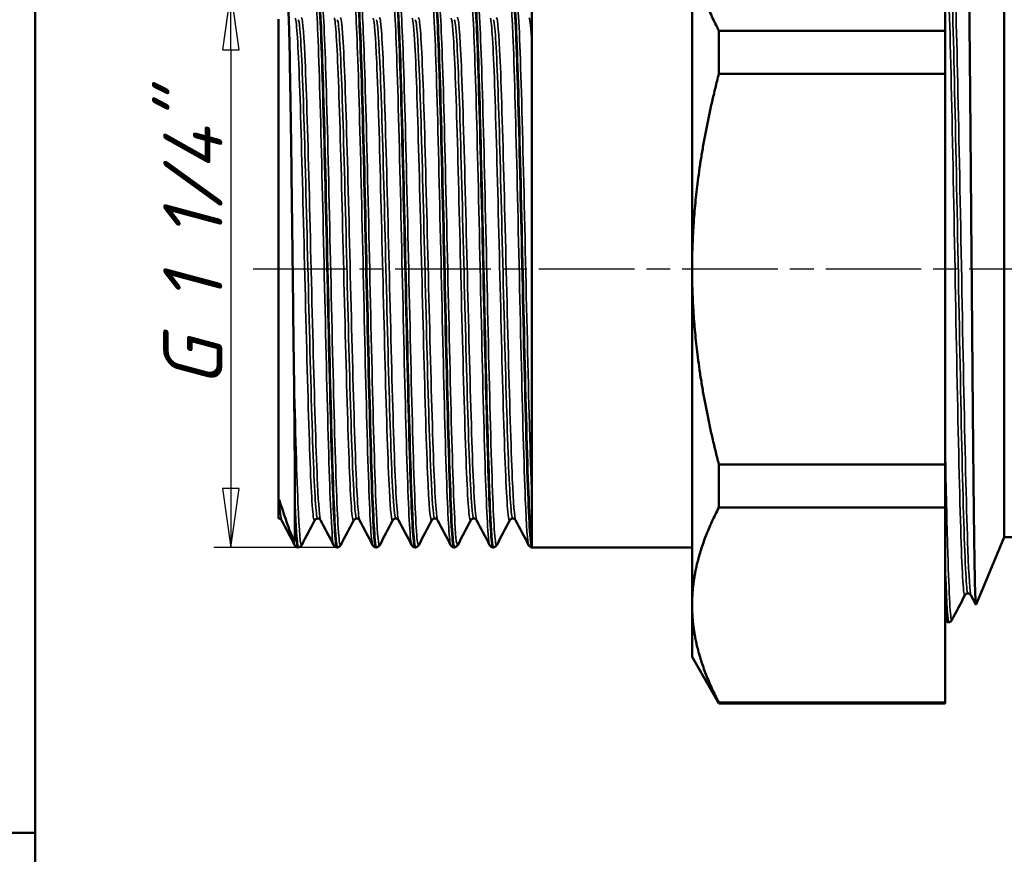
# Model space of a CAD drawing. Header units: millimetres. Extents: x -127 to 748, y -69 to 356.
# Tile 10 of 16: x 19 to 77, y 171 to 220. Entities that reach past the tile are written whole.
import ezdxf
from ezdxf.enums import TextEntityAlignment as Align

# ---------------------------------------------------------------- set-up
doc = ezdxf.new("R2010")
doc.units = ezdxf.units.MM
doc.linetypes.add('CHAIN', pattern=[0.7087, 0.4724, -0.0591, 0.1181, -0.0591])
for name, color, linetype, lineweight in [('Видимые тонкие (ГОСТ)', 7, 'Continuous', 35), ('Видимый контур (ГОСТ)', 7, 'Continuous', 50), ('Кромка (ГОСТ)', 7, 'Continuous', 50), ('Обозначение (ГОСТ)', 7, 'Continuous', 25), ('Осевая линия (ГОСТ)', 7, 'Continuous', 25), ('Размер (ГОСТ)', 7, 'Continuous', 25), ('Эскизная геометрия (ГОСТ)', 7, 'Continuous', 50)]:
    doc.layers.add(name, color=color, linetype=linetype, lineweight=lineweight)
doc.styles.get("Standard").update_dxf_attribs({"font": 'GOST Common Italic.ttf'})
doc.styles.add('Обычный текст (ГОСТ)', font='GOST Common Italic.ttf')
doc.dimstyles.new('Обычный (ГОСТ)', dxfattribs={"dimtxt": 3.5, "dimasz": 3.5, "dimexe": 1, "dimexo": 0, "dimgap": 0.5, "dimtad": 1, "dimrnd": 1e-08, "dimtxsty": 'Обычный текст (ГОСТ)', "dimblk": 'Filled-1', "dimcen": 0.09, "dimdle": 15, "dimclrd": 256, "dimclre": 256, "dimclrt": 256, "dimazin": 2, "dimtfac": 0.714286, "dimtdec": 3, "dimtmove": 0, "dimatfit": 3, "dimfxl": 1, "dimtolj": 1, "dimlwd": 25, "dimlwe": 25, "dimarcsym": 0})

# ---------------------------------------------------------------- blocks, each defined once
blk = doc.blocks.new('ГОСТ - Доп. графы 2')
at = {"layer": 'Эскизная геометрия (ГОСТ)'}
blk.add_line((0, 0), (-12, 0), dxfattribs=at)
at = {"layer": 'Обозначение (ГОСТ)', "lineweight": 30, "width": 0.8, "flags": 17}
for tag, p in [('Первичная_применяемость', (-3.651, 90.027)), ('Справочный_номер', (-3.551, 30.017))]:
    blk.add_attdef(tag, text='', height=3.17, rotation=90, dxfattribs=at).set_placement(p, align=Align.MIDDLE_CENTER)
blk = doc.blocks.new('Рамки ГОСТ_ граница 297x210')
at = {"layer": 'Кромка (ГОСТ)'}
blk.add_line((20, 292), (20, 5), dxfattribs=at)
blk = doc.blocks.new('Filled-1')
at = {"color": 0}
for p, q in [((0, 0), (-1, 0.143)), ((-1, 0.143), (-1, -0.143)), ((-1, 0), (0, 0)), ((-1, -0.143), (0, 0))]:
    blk.add_line(p, q, dxfattribs=at)
at = {"color": 0, "flags": 128}
blk.add_lwpolyline([(-1, -0.143), (0, 0), (-1, 0.143), (-1, -0.143)], dxfattribs=at)
at = {"color": 0}
blk.add_solid([(-1, -0.143), (0, 0), (-1, 0.143), (-1, -0.143)], dxfattribs=at)
blk = doc.blocks.new('*D12')
at = {"layer": 'Defpoints', "color": 0, "linetype": 'Continuous', "transparency": 16777216}
for p in [(36.749, 221.919), (31.596, 188.919), (37.885, 188.919)]:
    blk.add_point(p, dxfattribs=at)
at = {"layer": 'Размер (ГОСТ)', "linetype": 'Continuous', "lineweight": 25, "transparency": 16777216}
for p, q in [((36.749, 221.919), (30.596, 221.919)), ((31.596, 218.419), (31.596, 192.419)), ((37.885, 188.919), (30.596, 188.919))]:
    blk.add_line(p, q, dxfattribs=at)
at = {"layer": 'Размер (ГОСТ)', "linetype": 'Continuous', "lineweight": 25, "transparency": 16777216, "xscale": 3.5, "yscale": 3.5, "zscale": 3.5}
for p, rotation in [((31.596, 221.919), 90), ((31.596, 188.919), 270)]:
    blk.add_blockref('Filled-1', p, dxfattribs=dict(at, rotation=rotation))
at = {"layer": 'Размер (ГОСТ)', "linetype": 'Continuous', "lineweight": 25, "transparency": 16777216, "insert": (27.594, 196.289), "char_height": 3.5, "attachment_point": 1, "rotation": 90, "style": 'Обычный текст (ГОСТ)'}
blk.add_mtext('\\A1; \\fGOST Common|b0|i1;\\H3.5000;G 1 1/4"', dxfattribs=at)

msp = doc.modelspace()

# ---------------------------------------------------------------- linework, layer by layer
at = {"layer": 'Видимые тонкие (ГОСТ)'}
for points, knots in [([(73.943, 224.764), (73.994, 224.663), (74.044, 224.01), (74.095, 222.837), (74.173, 221.029), (74.252, 217.995), (74.33, 214.321), (74.408, 210.659), (74.486, 206.382), (74.564, 202.313), (74.642, 198.252), (74.719, 194.421), (74.797, 191.552), (74.875, 188.689), (74.953, 186.801), (75.03, 186.249), (75.051, 186.101), (75.072, 186.049), (75.093, 186.092)], [28.310649, 28.310649, 28.310649, 28.310649, 28.726659, 28.726659, 28.726659, 29.367744, 29.367744, 29.367744, 30.006803, 30.006803, 30.006803, 30.644523, 30.644523, 30.644523, 31.281117, 31.281117, 31.281117, 31.452242, 31.452242, 31.452242, 31.452242]), ([(74.122, 224.662), (74.18, 224.656), (74.237, 223.942), (74.295, 222.569), (74.373, 220.704), (74.451, 217.634), (74.529, 213.951), (74.607, 210.276), (74.685, 206.012), (74.763, 201.98), (74.841, 197.956), (74.919, 194.183), (74.997, 191.387), (75.074, 188.595), (75.152, 186.791), (75.23, 186.319), (75.244, 186.233), (75.258, 186.192), (75.272, 186.193)], [28.274334, 28.274334, 28.274334, 28.274334, 28.745635, 28.745635, 28.745635, 29.386205, 29.386205, 29.386205, 30.025354, 30.025354, 30.025354, 30.663295, 30.663295, 30.663295, 31.300241, 31.300241, 31.300241, 31.415927, 31.415927, 31.415927, 31.415927]), ([(74.301, 224.769), (74.311, 224.789), (74.321, 224.787), (74.331, 224.763), (74.409, 224.573), (74.487, 223.025), (74.565, 220.416), (74.643, 217.812), (74.721, 214.167), (74.799, 210.178), (74.876, 206.197), (74.954, 201.894), (75.032, 198.094), (75.11, 194.241), (75.189, 190.926), (75.268, 188.797), (75.329, 187.145), (75.39, 186.214), (75.451, 186.09)], [28.238018, 28.238018, 28.238018, 28.238018, 28.320401, 28.320401, 28.320401, 28.959475, 28.959475, 28.959475, 29.597208, 29.597208, 29.597208, 30.233812, 30.233812, 30.233812, 30.879038, 30.879038, 30.879038, 31.379611, 31.379611, 31.379611, 31.379611]), ([(36.53, 221.786), (36.537, 221.8), (36.544, 221.805), (36.551, 221.8), (36.633, 221.748), (36.714, 220.441), (36.796, 218.153), (36.878, 215.866), (36.959, 212.611), (37.041, 209.066), (37.122, 205.523), (37.204, 201.711), (37.286, 198.424), (37.367, 195.138), (37.449, 192.397), (37.53, 190.77), (37.582, 189.74), (37.634, 189.16), (37.685, 189.058)], [6.240079, 6.240079, 6.240079, 6.240079, 6.297654, 6.297654, 6.297654, 6.963642, 6.963642, 6.963642, 7.629441, 7.629441, 7.629441, 8.295055, 8.295055, 8.295055, 8.960487, 8.960487, 8.960487, 9.381671, 9.381671, 9.381671, 9.381671]), ([(36.949, 221.779), (36.979, 221.722), (37.01, 221.496), (37.041, 221.1), (37.122, 220.047), (37.204, 217.799), (37.286, 214.822), (37.367, 211.847), (37.449, 208.162), (37.53, 204.533), (37.612, 200.905), (37.694, 197.357), (37.775, 194.624), (37.857, 191.892), (37.938, 189.992), (38.02, 189.319), (38.048, 189.087), (38.076, 189.001), (38.104, 189.057)], [12.609477, 12.609477, 12.609477, 12.609477, 12.860191, 12.860191, 12.860191, 13.525804, 13.525804, 13.525804, 14.191236, 14.191236, 14.191236, 14.856491, 14.856491, 14.856491, 15.521571, 15.521571, 15.521571, 15.75107, 15.75107, 15.75107, 15.75107]), ([(38.841, 221.78), (38.893, 221.876), (38.946, 221.484), (38.998, 220.614), (39.079, 219.258), (39.161, 216.75), (39.242, 213.608), (39.324, 210.467), (39.405, 206.712), (39.487, 203.121), (39.568, 199.531), (39.649, 196.127), (39.731, 193.613), (39.812, 191.099), (39.894, 189.491), (39.975, 189.121), (39.982, 189.088), (39.99, 189.065), (39.997, 189.051)], [12.523264, 12.523264, 12.523264, 12.523264, 12.949475, 12.949475, 12.949475, 13.61374, 13.61374, 13.61374, 14.277854, 14.277854, 14.277854, 14.94182, 14.94182, 14.94182, 15.605641, 15.605641, 15.605641, 15.664857, 15.664857, 15.664857, 15.664857]), ([(39.26, 221.786), (39.336, 221.637), (39.411, 220.431), (39.487, 218.371), (39.568, 216.15), (39.649, 212.952), (39.731, 209.437), (39.812, 205.922), (39.894, 202.113), (39.975, 198.797), (40.056, 195.482), (40.138, 192.68), (40.219, 190.971), (40.285, 189.596), (40.35, 188.935), (40.416, 189.054)], [18.892663, 18.892663, 18.892663, 18.892663, 19.508604, 19.508604, 19.508604, 20.172569, 20.172569, 20.172569, 20.836391, 20.836391, 20.836391, 21.500072, 21.500072, 21.500072, 22.034255, 22.034255, 22.034255, 22.034255]), ([(41.153, 221.784), (41.167, 221.813), (41.181, 221.805), (41.195, 221.758), (41.277, 221.494), (41.358, 219.991), (41.439, 217.559), (41.522, 215.071), (41.606, 211.626), (41.689, 207.965), (41.771, 204.36), (41.853, 200.571), (41.935, 197.39), (42.016, 194.211), (42.098, 191.66), (42.18, 190.271), (42.223, 189.547), (42.266, 189.141), (42.308, 189.059)], [18.806449, 18.806449, 18.806449, 18.806449, 18.922712, 18.922712, 18.922712, 19.585745, 19.585745, 19.585745, 20.26427, 20.26427, 20.26427, 20.9325, 20.9325, 20.9325, 21.600273, 21.600273, 21.600273, 21.948042, 21.948042, 21.948042, 21.948042]), ([(41.571, 221.778), (41.611, 221.703), (41.65, 221.356), (41.689, 220.739), (41.771, 219.445), (41.853, 216.975), (41.935, 213.846), (42.016, 210.719), (42.098, 206.953), (42.18, 203.336), (42.262, 199.721), (42.344, 196.278), (42.426, 193.725), (42.508, 191.174), (42.589, 189.529), (42.671, 189.133), (42.69, 189.042), (42.708, 189.017), (42.727, 189.054)], [25.175848, 25.175848, 25.175848, 25.175848, 25.495019, 25.495019, 25.495019, 26.163249, 26.163249, 26.163249, 26.831022, 26.831022, 26.831022, 27.498355, 27.498355, 27.498355, 28.165261, 28.165261, 28.165261, 28.317441, 28.317441, 28.317441, 28.317441]), ([(43.464, 221.782), (43.526, 221.896), (43.589, 221.306), (43.651, 220.059), (43.733, 218.429), (43.814, 215.687), (43.896, 212.402), (43.977, 209.118), (44.059, 205.313), (44.14, 201.774), (44.222, 198.237), (44.303, 194.988), (44.385, 192.701), (44.463, 190.501), (44.541, 189.204), (44.62, 189.051)], [25.089634, 25.089634, 25.089634, 25.089634, 25.598193, 25.598193, 25.598193, 26.263203, 26.263203, 26.263203, 26.927878, 26.927878, 26.927878, 27.592235, 27.592235, 27.592235, 28.231227, 28.231227, 28.231227, 28.231227]), ([(43.883, 221.786), (43.887, 221.778), (43.891, 221.767), (43.896, 221.752), (43.977, 221.469), (44.059, 219.942), (44.14, 217.487), (44.222, 215.034), (44.303, 211.669), (44.385, 208.089), (44.466, 204.511), (44.547, 200.741), (44.629, 197.559), (44.71, 194.379), (44.792, 191.806), (44.873, 190.372), (44.928, 189.4), (44.983, 188.955), (45.038, 189.057)], [31.459033, 31.459033, 31.459033, 31.459033, 31.493952, 31.493952, 31.493952, 32.158628, 32.158628, 32.158628, 32.822985, 32.822985, 32.822985, 33.487037, 33.487037, 33.487037, 34.150801, 34.150801, 34.150801, 34.600626, 34.600626, 34.600626, 34.600626]), ([(45.775, 221.78), (45.804, 221.837), (45.832, 221.748), (45.861, 221.508), (45.943, 220.822), (46.025, 218.902), (46.106, 216.148), (46.188, 213.399), (46.27, 209.835), (46.351, 206.201), (46.433, 202.57), (46.515, 198.892), (46.596, 195.929), (46.678, 192.969), (46.759, 190.743), (46.841, 189.711), (46.871, 189.33), (46.901, 189.113), (46.931, 189.058)], [31.37282, 31.37282, 31.37282, 31.37282, 31.60552, 31.60552, 31.60552, 32.272651, 32.272651, 32.272651, 32.938961, 32.938961, 32.938961, 33.604511, 33.604511, 33.604511, 34.269362, 34.269362, 34.269362, 34.514412, 34.514412, 34.514412, 34.514412]), ([(46.194, 221.78), (46.247, 221.675), (46.299, 221.08), (46.351, 220.021), (46.433, 218.373), (46.515, 215.614), (46.596, 212.317), (46.678, 209.024), (46.759, 205.215), (46.841, 201.68), (46.922, 198.149), (47.004, 194.913), (47.085, 192.642), (47.167, 190.373), (47.248, 189.083), (47.329, 189.037), (47.336, 189.033), (47.343, 189.038), (47.35, 189.051)], [37.742219, 37.742219, 37.742219, 37.742219, 38.16971, 38.16971, 38.16971, 38.835261, 38.835261, 38.835261, 39.500112, 39.500112, 39.500112, 40.164324, 40.164324, 40.164324, 40.827956, 40.827956, 40.827956, 40.883811, 40.883811, 40.883811, 40.883811]), ([(48.087, 221.786), (48.161, 221.922), (48.234, 221.051), (48.308, 219.305), (48.39, 217.382), (48.471, 214.412), (48.552, 211.006), (48.634, 207.582), (48.716, 203.741), (48.798, 200.282), (48.879, 196.839), (48.961, 193.797), (49.042, 191.786), (49.109, 190.136), (49.176, 189.188), (49.242, 189.053)], [37.656005, 37.656005, 37.656005, 37.656005, 38.258497, 38.258497, 38.258497, 38.921899, 38.921899, 38.921899, 39.588794, 39.588794, 39.588794, 40.252834, 40.252834, 40.252834, 40.797598, 40.797598, 40.797598, 40.797598]), ([(48.506, 221.784), (48.521, 221.755), (48.537, 221.683), (48.552, 221.565), (48.634, 220.947), (48.716, 219.093), (48.798, 216.387), (48.879, 213.694), (48.961, 210.174), (49.042, 206.556), (49.124, 202.931), (49.205, 199.229), (49.287, 196.221), (49.333, 194.503), (49.38, 193.01), (49.427, 191.847)], [44.025404, 44.025404, 44.025404, 44.025404, 44.152648, 44.152648, 44.152648, 44.819544, 44.819544, 44.819544, 45.483584, 45.483584, 45.483584, 46.149141, 46.149141, 46.149141, 46.529299, 46.529299, 46.529299, 46.529299]), ([(35.408, 220.301), (35.431, 220.26), (35.454, 220.134), (35.477, 219.921), (35.56, 219.137), (35.644, 217.188), (35.728, 214.498), (35.812, 211.808), (35.895, 208.397), (35.979, 205.007), (36.063, 201.618), (36.146, 198.274), (36.23, 195.703), (36.314, 193.133), (36.397, 191.353), (36.481, 190.751), (36.509, 190.551), (36.536, 190.482), (36.564, 190.537)], [6.330562, 6.330562, 6.330562, 6.330562, 6.51619, 6.51619, 6.51619, 7.19901, 7.19901, 7.19901, 7.881613, 7.881613, 7.881613, 8.564004, 8.564004, 8.564004, 9.246187, 9.246187, 9.246187, 9.472155, 9.472155, 9.472155, 9.472155]), ([(35.583, 220.199), (35.618, 220.2), (35.652, 220.014), (35.686, 219.636), (35.77, 218.708), (35.854, 216.633), (35.938, 213.866), (36.021, 211.1), (36.105, 207.66), (36.189, 204.299), (36.273, 200.939), (36.357, 197.682), (36.441, 195.238), (36.524, 192.795), (36.608, 191.182), (36.692, 190.752), (36.708, 190.671), (36.723, 190.632), (36.739, 190.634)], [6.283185, 6.283185, 6.283185, 6.283185, 6.56199, 6.56199, 6.56199, 7.245973, 7.245973, 7.245973, 7.929742, 7.929742, 7.929742, 8.613302, 8.613302, 8.613302, 9.296656, 9.296656, 9.296656, 9.424778, 9.424778, 9.424778, 9.424778]), ([(35.758, 220.305), (35.832, 220.44), (35.905, 219.671), (35.979, 218.108), (36.063, 216.329), (36.146, 213.535), (36.23, 210.335), (36.314, 207.135), (36.397, 203.552), (36.481, 200.363), (36.565, 197.176), (36.648, 194.406), (36.732, 192.656), (36.793, 191.385), (36.853, 190.658), (36.914, 190.536)], [6.235808, 6.235808, 6.235808, 6.235808, 6.835454, 6.835454, 6.835454, 7.517845, 7.517845, 7.517845, 8.200028, 8.200028, 8.200028, 8.882008, 8.882008, 8.882008, 9.377401, 9.377401, 9.377401, 9.377401]), ([(37.72, 220.306), (37.725, 220.297), (37.73, 220.284), (37.735, 220.266), (37.818, 219.97), (37.902, 218.484), (37.985, 216.132), (38.069, 213.78), (38.152, 210.578), (38.236, 207.22), (38.319, 203.863), (38.403, 200.374), (38.486, 197.508), (38.57, 194.642), (38.653, 192.42), (38.736, 191.322), (38.783, 190.712), (38.829, 190.451), (38.876, 190.539)], [12.613747, 12.613747, 12.613747, 12.613747, 12.654132, 12.654132, 12.654132, 13.335155, 13.335155, 13.335155, 14.015999, 14.015999, 14.015999, 14.696668, 14.696668, 14.696668, 15.377165, 15.377165, 15.377165, 15.75534, 15.75534, 15.75534, 15.75534]), ([(37.895, 220.203), (37.913, 220.205), (37.93, 220.155), (37.948, 220.053), (38.032, 219.57), (38.115, 217.912), (38.199, 215.439), (38.282, 212.966), (38.366, 209.697), (38.45, 206.341), (38.533, 202.987), (38.617, 199.57), (38.701, 196.833), (38.784, 194.097), (38.868, 192.06), (38.951, 191.165), (38.984, 190.811), (39.017, 190.636), (39.051, 190.638)], [12.566371, 12.566371, 12.566371, 12.566371, 12.710498, 12.710498, 12.710498, 13.392708, 13.392708, 13.392708, 14.074742, 14.074742, 14.074742, 14.756603, 14.756603, 14.756603, 15.438296, 15.438296, 15.438296, 15.707963, 15.707963, 15.707963, 15.707963]), ([(38.07, 220.3), (38.125, 220.402), (38.18, 220.006), (38.236, 219.127), (38.319, 217.799), (38.403, 215.378), (38.486, 212.389), (38.57, 209.401), (38.653, 205.865), (38.736, 202.548), (38.82, 199.231), (38.903, 196.155), (38.987, 193.986), (39.066, 191.917), (39.146, 190.687), (39.226, 190.531)], [12.518994, 12.518994, 12.518994, 12.518994, 12.96984, 12.96984, 12.96984, 13.650509, 13.650509, 13.650509, 14.331006, 14.331006, 14.331006, 15.011336, 15.011336, 15.011336, 15.660586, 15.660586, 15.660586, 15.660586]), ([(40.031, 220.304), (40.1, 220.166), (40.169, 219.246), (40.237, 217.659), (40.321, 215.733), (40.404, 212.837), (40.487, 209.597), (40.57, 206.358), (40.654, 202.796), (40.737, 199.682), (40.82, 196.567), (40.904, 193.921), (40.987, 192.314), (41.054, 191.026), (41.12, 190.412), (41.187, 190.534)], [18.896933, 18.896933, 18.896933, 18.896933, 19.456778, 19.456778, 19.456778, 20.136188, 20.136188, 20.136188, 20.81546, 20.81546, 20.81546, 21.494595, 21.494595, 21.494595, 22.038525, 22.038525, 22.038525, 22.038525]), ([(40.206, 220.207), (40.289, 220.206), (40.372, 219.041), (40.455, 216.958), (40.538, 214.86), (40.622, 211.846), (40.705, 208.568), (40.789, 205.29), (40.872, 201.772), (40.955, 198.775), (41.039, 195.779), (41.122, 193.325), (41.206, 191.943), (41.258, 191.081), (41.31, 190.642), (41.362, 190.639)], [18.849556, 18.849556, 18.849556, 18.849556, 19.525141, 19.525141, 19.525141, 20.205767, 20.205767, 20.205767, 20.886257, 20.886257, 20.886257, 21.566613, 21.566613, 21.566613, 21.991149, 21.991149, 21.991149, 21.991149]), ([(40.381, 220.299), (40.417, 220.368), (40.452, 220.235), (40.487, 219.895), (40.57, 219.091), (40.654, 217.136), (40.737, 214.451), (40.82, 211.767), (40.904, 208.373), (40.987, 205), (41.07, 201.628), (41.153, 198.301), (41.237, 195.736), (41.322, 193.108), (41.407, 191.301), (41.493, 190.724), (41.507, 190.623), (41.522, 190.56), (41.537, 190.533)], [18.802179, 18.802179, 18.802179, 18.802179, 19.090029, 19.090029, 19.090029, 19.769301, 19.769301, 19.769301, 20.448436, 20.448436, 20.448436, 21.127441, 21.127441, 21.127441, 21.823172, 21.823172, 21.823172, 21.943772, 21.943772, 21.943772, 21.943772]), ([(42.343, 220.299), (42.395, 220.196), (42.447, 219.653), (42.499, 218.693), (42.583, 217.15), (42.666, 214.544), (42.75, 211.441), (42.834, 208.34), (42.917, 204.765), (43.001, 201.495), (43.085, 198.227), (43.168, 195.285), (43.252, 193.31), (43.334, 191.369), (43.416, 190.374), (43.498, 190.531)], [25.180118, 25.180118, 25.180118, 25.180118, 25.604862, 25.604862, 25.604862, 26.287599, 26.287599, 26.287599, 26.969912, 26.969912, 26.969912, 27.651816, 27.651816, 27.651816, 28.321711, 28.321711, 28.321711, 28.321711]), ([(42.518, 220.204), (42.586, 220.197), (42.654, 219.421), (42.723, 217.968), (42.807, 216.184), (42.89, 213.394), (42.974, 210.205), (43.058, 207.018), (43.142, 203.456), (43.226, 200.297), (43.309, 197.139), (43.393, 194.405), (43.477, 192.691), (43.542, 191.35), (43.608, 190.641), (43.673, 190.634)], [25.132741, 25.132741, 25.132741, 25.132741, 25.690232, 25.690232, 25.690232, 26.373934, 26.373934, 26.373934, 27.057223, 27.057223, 27.057223, 27.740117, 27.740117, 27.740117, 28.274334, 28.274334, 28.274334, 28.274334]), ([(42.693, 220.303), (42.712, 220.341), (42.731, 220.32), (42.75, 220.235), (42.834, 219.868), (42.917, 218.309), (43.001, 215.899), (43.085, 213.49), (43.168, 210.247), (43.252, 206.875), (43.335, 203.505), (43.419, 200.031), (43.503, 197.205), (43.586, 194.381), (43.67, 192.226), (43.753, 191.206), (43.785, 190.819), (43.817, 190.597), (43.848, 190.538)], [25.085364, 25.085364, 25.085364, 25.085364, 25.24144, 25.24144, 25.24144, 25.923753, 25.923753, 25.923753, 26.605657, 26.605657, 26.605657, 27.28717, 27.28717, 27.28717, 27.968307, 27.968307, 27.968307, 28.226957, 28.226957, 28.226957, 28.226957]), ([(44.654, 220.299), (44.687, 220.237), (44.721, 219.994), (44.754, 219.568), (44.838, 218.508), (44.921, 216.322), (45.004, 213.482), (45.087, 210.644), (45.171, 207.173), (45.254, 203.818), (45.341, 200.317), (45.428, 196.969), (45.515, 194.557), (45.599, 192.228), (45.683, 190.788), (45.767, 190.55), (45.781, 190.509), (45.795, 190.504), (45.81, 190.533)], [31.463303, 31.463303, 31.463303, 31.463303, 31.735578, 31.735578, 31.735578, 32.415077, 32.415077, 32.415077, 33.094297, 33.094297, 33.094297, 33.803216, 33.803216, 33.803216, 34.487602, 34.487602, 34.487602, 34.604896, 34.604896, 34.604896, 34.604896]), ([(44.829, 220.199), (44.88, 220.196), (44.931, 219.778), (44.981, 218.956), (45.065, 217.606), (45.148, 215.177), (45.232, 212.196), (45.319, 209.073), (45.407, 205.367), (45.494, 201.952), (45.578, 198.665), (45.662, 195.673), (45.746, 193.631), (45.826, 191.701), (45.905, 190.635), (45.985, 190.631)], [31.415927, 31.415927, 31.415927, 31.415927, 31.830093, 31.830093, 31.830093, 32.510674, 32.510674, 32.510674, 33.223377, 33.223377, 33.223377, 33.909192, 33.909192, 33.909192, 34.557519, 34.557519, 34.557519, 34.557519]), ([(45.004, 220.307), (45.004, 220.307), (45.004, 220.307), (45.004, 220.307), (45.087, 220.466), (45.171, 219.437), (45.254, 217.443), (45.341, 215.361), (45.428, 212.241), (45.515, 208.812), (45.599, 205.501), (45.683, 201.927), (45.767, 198.872), (45.85, 195.822), (45.934, 193.311), (46.018, 191.887), (46.065, 191.085), (46.112, 190.631), (46.16, 190.539)], [31.36855, 31.36855, 31.36855, 31.36855, 31.368918, 31.368918, 31.368918, 32.048138, 32.048138, 32.048138, 32.757057, 32.757057, 32.757057, 33.441443, 33.441443, 33.441443, 34.124877, 34.124877, 34.124877, 34.510142, 34.510142, 34.510142, 34.510142]), ([(46.965, 220.303), (46.984, 220.269), (47.002, 220.18), (47.021, 220.034), (47.104, 219.371), (47.187, 217.545), (47.271, 214.948), (47.354, 212.354), (47.437, 209.009), (47.521, 205.636), (47.604, 202.238), (47.688, 198.834), (47.772, 196.17), (47.856, 193.512), (47.939, 191.607), (48.023, 190.87), (48.056, 190.582), (48.088, 190.473), (48.121, 190.538)], [37.746489, 37.746489, 37.746489, 37.746489, 37.896578, 37.896578, 37.896578, 38.57624, 38.57624, 38.57624, 39.255341, 39.255341, 39.255341, 39.939342, 39.939342, 39.939342, 40.621559, 40.621559, 40.621559, 40.888081, 40.888081, 40.888081, 40.888081]), ([(47.14, 220.199), (47.178, 220.2), (47.216, 219.972), (47.253, 219.515), (47.337, 218.501), (47.42, 216.362), (47.504, 213.562), (47.588, 210.742), (47.672, 207.27), (47.756, 203.909), (47.84, 200.556), (47.924, 197.338), (48.007, 194.956), (48.091, 192.58), (48.175, 191.053), (48.258, 190.709), (48.271, 190.657), (48.284, 190.631), (48.296, 190.633)], [37.699112, 37.699112, 37.699112, 37.699112, 38.006226, 38.006226, 38.006226, 38.6867, 38.6867, 38.6867, 39.372177, 39.372177, 39.372177, 40.055843, 40.055843, 40.055843, 40.737965, 40.737965, 40.737965, 40.840704, 40.840704, 40.840704, 40.840704]), ([(47.315, 220.304), (47.384, 220.428), (47.452, 219.778), (47.521, 218.426), (47.604, 216.767), (47.688, 214.062), (47.772, 210.902), (47.856, 207.75), (47.939, 204.168), (48.023, 200.936), (48.107, 197.71), (48.19, 194.855), (48.274, 192.989), (48.339, 191.516), (48.405, 190.667), (48.471, 190.534)], [37.651735, 37.651735, 37.651735, 37.651735, 38.209182, 38.209182, 38.209182, 38.893184, 38.893184, 38.893184, 39.5754, 39.5754, 39.5754, 40.256094, 40.256094, 40.256094, 40.793328, 40.793328, 40.793328, 40.793328]), ([(35.325, 199.932), (35.407, 196.499), (35.488, 193.5), (35.57, 191.558), (35.644, 189.795), (35.719, 188.914), (35.793, 189.051)], [8.195488, 8.195488, 8.195488, 8.195488, 8.86248, 8.86248, 8.86248, 9.467885, 9.467885, 9.467885, 9.467885]), ([(73.927, 195.011), (73.973, 192.737), (74.019, 190.708), (74.065, 189.079), (74.142, 186.387), (74.218, 184.801), (74.294, 184.614), (74.304, 184.592), (74.313, 184.59), (74.322, 184.609)], [30.369004, 30.369004, 30.369004, 30.369004, 30.747499, 30.747499, 30.747499, 31.372981, 31.372981, 31.372981, 31.449667, 31.449667, 31.449667, 31.449667])]:
    msp.add_open_spline(points, degree=3, knots=knots, dxfattribs=at)
for points in [[(49.277, 220.307), (49.327, 220.211), (49.377, 219.698), (49.427, 218.809)], [(34.471, 191.72), (34.515, 191.02), (34.559, 190.624), (34.603, 190.539)], [(34.427, 190.631), (34.427, 190.631), (34.427, 190.631), (34.428, 190.631)], [(35.325, 189.291), (35.341, 189.162), (35.358, 189.084), (35.374, 189.054)]]:
    msp.add_open_spline(points, degree=3, dxfattribs=at)
at = {"layer": 'Видимый контур (ГОСТ)'}
for p, q in [((73.927, 219.548), (73.927, 231.126)), ((58.927, 225.337), (58.927, 205.419)), ((49.427, 188.919), (49.427, 221.919)), ((77.427, 189.519), (77.427, 221.319)), ((34.427, 220.246), (34.427, 191.455)), ((60.514, 216.997), (60.514, 219.548)), ((60.514, 219.548), (73.927, 219.548)), ((73.927, 219.548), (73.927, 216.997)), ((60.514, 216.997), (73.927, 216.997)), ((73.927, 193.84), (73.927, 216.997)), ((58.927, 205.419), (58.927, 185.5)), ((60.514, 191.289), (60.514, 193.84)), ((60.514, 193.84), (73.927, 193.84)), ((73.927, 193.84), (73.927, 191.289)), ((34.427, 190.631), (34.427, 191.455)), ((35.392, 190.889), (35.392, 191.322)), ((60.514, 191.289), (73.927, 191.289)), ((73.927, 179.711), (73.927, 191.289)), ((34.427, 190.631), (34.427, 190.631)), ((34.428, 190.631), (34.427, 190.631)), ((77.427, 189.519), (75.75, 185.526)), ((101.417, 189.519), (77.427, 189.519)), ((35.593, 188.919), (35.574, 188.919)), ((37.905, 188.919), (37.885, 188.919)), ((40.216, 188.919), (40.197, 188.919)), ((42.527, 188.919), (42.508, 188.919)), ((44.839, 188.919), (44.819, 188.919)), ((47.15, 188.919), (47.131, 188.919)), ((49.427, 188.993), (49.427, 188.933)), ((49.427, 188.919), (58.927, 188.919)), ((75.744, 185.524), (75.451, 186.087)), ((58.927, 185.5), (58.927, 182.419)), ((74.126, 184.479), (74.118, 184.479)), ((58.927, 182.419), (60.514, 179.669)), ((60.514, 179.669), (60.514, 179.711)), ((60.514, 179.711), (73.927, 179.711)), ((73.927, 179.711), (73.927, 179.669)), ((60.514, 179.669), (73.927, 179.669))]:
    msp.add_line(p, q, dxfattribs=at)
for points, weights in [([(58.927, 225.337), (58.927, 222.606), (60.514, 219.548)], [1, 1.03740226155, 1.01549453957]), ([(60.514, 216.997), (58.927, 210.881), (58.927, 205.419)], [1.01549453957, 1.03740226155, 1]), ([(58.927, 205.419), (58.927, 199.956), (60.514, 193.84)], [1, 1.03740226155, 1.01549453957]), ([(60.514, 191.289), (58.927, 188.231), (58.927, 185.5)], [1.01549453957, 1.03740226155, 1]), ([(58.927, 185.5), (58.927, 182.769), (60.514, 179.711)], [1, 1.03740226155, 1.01549453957])]:
    msp.add_rational_spline(points, weights, degree=2, dxfattribs=at)
for points, knots in [([(36.729, 221.91), (36.773, 221.911), (36.817, 221.568), (36.86, 220.883), (36.942, 219.608), (37.023, 217.159), (37.105, 214.043), (37.186, 210.928), (37.268, 207.166), (37.349, 203.535), (37.431, 199.906), (37.512, 196.432), (37.594, 193.831), (37.675, 191.231), (37.757, 189.521), (37.838, 189.054), (37.854, 188.964), (37.869, 188.92), (37.885, 188.922)], [6.282305, 6.282305, 6.282305, 6.282305, 6.639405, 6.639405, 6.639405, 7.303976, 7.303976, 7.303976, 7.968362, 7.968362, 7.968362, 8.632569, 8.632569, 8.632569, 9.2966, 9.2966, 9.2966, 9.424778, 9.424778, 9.424778, 9.424778]), ([(37.905, 188.919), (37.83, 188.921), (37.756, 189.959), (37.681, 191.865), (37.6, 193.942), (37.519, 197.039), (37.438, 200.518), (37.352, 204.168), (37.267, 208.214), (37.182, 211.745), (37.1, 215.128), (37.019, 218.016), (36.937, 219.808), (36.874, 221.184), (36.812, 221.908), (36.749, 221.914)], [-15.708843, -15.708843, -15.708843, -15.708843, -15.101094, -15.101094, -15.101094, -14.438753, -14.438753, -14.438753, -13.743697, -13.743697, -13.743697, -13.077699, -13.077699, -13.077699, -12.566371, -12.566371, -12.566371, -12.566371]), ([(39.041, 221.918), (39.046, 221.919), (39.052, 221.913), (39.058, 221.9), (39.14, 221.725), (39.221, 220.301), (39.302, 217.922), (39.384, 215.543), (39.465, 212.223), (39.546, 208.648), (39.627, 205.073), (39.709, 201.265), (39.79, 198.008), (39.871, 194.752), (39.953, 192.067), (40.034, 190.507), (40.088, 189.465), (40.142, 188.929), (40.197, 188.925)], [12.565491, 12.565491, 12.565491, 12.565491, 12.614238, 12.614238, 12.614238, 13.277289, 13.277289, 13.277289, 13.94019, 13.94019, 13.94019, 14.602944, 14.602944, 14.602944, 15.265555, 15.265555, 15.265555, 15.707963, 15.707963, 15.707963, 15.707963]), ([(40.216, 188.925), (40.187, 188.922), (40.159, 189.069), (40.13, 189.371), (40.048, 190.217), (39.967, 192.277), (39.886, 195.125), (39.805, 197.971), (39.724, 201.588), (39.642, 205.23), (39.561, 208.87), (39.48, 212.514), (39.399, 215.411), (39.315, 218.391), (39.232, 220.559), (39.148, 221.448), (39.119, 221.76), (39.09, 221.914), (39.06, 221.911)], [-21.992029, -21.992029, -21.992029, -21.992029, -21.756566, -21.756566, -21.756566, -21.094048, -21.094048, -21.094048, -20.431799, -20.431799, -20.431799, -19.769806, -19.769806, -19.769806, -19.089087, -19.089087, -19.089087, -18.849556, -18.849556, -18.849556, -18.849556]), ([(41.352, 221.91), (41.404, 221.908), (41.455, 221.425), (41.507, 220.475), (41.59, 218.961), (41.672, 216.276), (41.755, 212.988), (41.837, 209.728), (41.918, 205.899), (42, 202.297), (42.082, 198.697), (42.164, 195.349), (42.245, 192.949), (42.327, 190.55), (42.409, 189.113), (42.49, 188.938), (42.496, 188.925), (42.502, 188.919), (42.508, 188.919)], [18.848676, 18.848676, 18.848676, 18.848676, 19.271037, 19.271037, 19.271037, 19.943777, 19.943777, 19.943777, 20.6107, 20.6107, 20.6107, 21.277171, 21.277171, 21.277171, 21.943207, 21.943207, 21.943207, 21.991149, 21.991149, 21.991149, 21.991149]), ([(42.528, 188.922), (42.461, 188.926), (42.395, 189.739), (42.329, 191.271), (42.247, 193.155), (42.165, 196.114), (42.084, 199.534), (42.002, 202.952), (41.921, 206.809), (41.839, 210.303), (41.757, 213.796), (41.676, 216.905), (41.594, 218.986), (41.52, 220.881), (41.446, 221.913), (41.372, 221.918)], [-28.275214, -28.275214, -28.275214, -28.275214, -27.733823, -27.733823, -27.733823, -27.068207, -27.068207, -27.068207, -26.402995, -26.402995, -26.402995, -25.738172, -25.738172, -25.738172, -25.132741, -25.132741, -25.132741, -25.132741]), ([(43.663, 221.915), (43.68, 221.917), (43.697, 221.869), (43.713, 221.769), (43.795, 221.279), (43.876, 219.548), (43.957, 216.933), (44.039, 214.32), (44.12, 210.84), (44.201, 207.213), (44.283, 203.588), (44.364, 199.838), (44.445, 196.736), (44.527, 193.636), (44.608, 191.204), (44.689, 189.941), (44.733, 189.267), (44.776, 188.928), (44.819, 188.927)], [25.131861, 25.131861, 25.131861, 25.131861, 25.267396, 25.267396, 25.267396, 25.931142, 25.931142, 25.931142, 26.594559, 26.594559, 26.594559, 27.257661, 27.257661, 27.257661, 27.920465, 27.920465, 27.920465, 28.274334, 28.274334, 28.274334, 28.274334]), ([(44.839, 188.922), (44.821, 188.92), (44.803, 188.977), (44.785, 189.094), (44.704, 189.624), (44.623, 191.389), (44.541, 194.024), (44.46, 196.659), (44.379, 200.148), (44.298, 203.772), (44.216, 207.396), (44.135, 211.133), (44.054, 214.215), (43.973, 217.296), (43.892, 219.702), (43.811, 220.938), (43.768, 221.585), (43.726, 221.91), (43.683, 221.91)], [-34.558399, -34.558399, -34.558399, -34.558399, -34.411475, -34.411475, -34.411475, -33.749003, -33.749003, -33.749003, -33.086667, -33.086667, -33.086667, -32.424463, -32.424463, -32.424463, -31.762387, -31.762387, -31.762387, -31.415927, -31.415927, -31.415927, -31.415927]), ([(45.975, 221.914), (46.037, 221.91), (46.099, 221.207), (46.161, 219.864), (46.242, 218.096), (46.324, 215.232), (46.405, 211.866), (46.487, 208.503), (46.568, 204.66), (46.65, 201.132), (46.731, 197.608), (46.812, 194.421), (46.894, 192.228), (46.973, 190.099), (47.052, 188.921), (47.131, 188.919)], [31.415047, 31.415047, 31.415047, 31.415047, 31.920332, 31.920332, 31.920332, 32.585289, 32.585289, 32.585289, 33.249502, 33.249502, 33.249502, 33.913032, 33.913032, 33.913032, 34.557519, 34.557519, 34.557519, 34.557519]), ([(47.15, 188.925), (47.094, 188.927), (47.037, 189.509), (46.981, 190.636), (46.899, 192.258), (46.818, 194.998), (46.737, 198.291), (46.655, 201.583), (46.574, 205.407), (46.492, 208.971), (46.411, 212.535), (46.33, 215.818), (46.248, 218.142), (46.167, 220.465), (46.086, 221.815), (46.004, 221.913), (46.001, 221.917), (45.998, 221.919), (45.994, 221.918)], [-40.841584, -40.841584, -40.841584, -40.841584, -40.380431, -40.380431, -40.380431, -39.716573, -39.716573, -39.716573, -39.052884, -39.052884, -39.052884, -38.38936, -38.38936, -38.38936, -37.725997, -37.725997, -37.725997, -37.699112, -37.699112, -37.699112, -37.699112]), ([(48.286, 221.912), (48.314, 221.915), (48.342, 221.776), (48.37, 221.493), (48.451, 220.671), (48.533, 218.636), (48.614, 215.808), (48.695, 212.967), (48.777, 209.343), (48.858, 205.686), (48.94, 202.044), (49.021, 198.393), (49.102, 195.484), (49.183, 192.573), (49.265, 190.423), (49.346, 189.48), (49.373, 189.168), (49.4, 188.984), (49.427, 188.933)], [37.698232, 37.698232, 37.698232, 37.698232, 37.926819, 37.926819, 37.926819, 38.588787, 38.588787, 38.588787, 39.253699, 39.253699, 39.253699, 39.916005, 39.916005, 39.916005, 40.57907, 40.57907, 40.57907, 40.798726, 40.798726, 40.798726, 40.798726]), ([(49.427, 188.993), (49.345, 189.339), (49.263, 190.941), (49.182, 193.465), (49.1, 195.988), (49.019, 199.417), (48.937, 203.039), (48.855, 206.66), (48.774, 210.451), (48.692, 213.626), (48.611, 216.8), (48.529, 219.337), (48.447, 220.711), (48.4, 221.506), (48.353, 221.909), (48.306, 221.911)], [-47.029122, -47.029122, -47.029122, -47.029122, -46.363369, -46.363369, -46.363369, -45.697822, -45.697822, -45.697822, -45.032478, -45.032478, -45.032478, -44.367333, -44.367333, -44.367333, -43.982297, -43.982297, -43.982297, -43.982297]), ([(34.955, 221.161), (34.978, 221.201), (35.001, 220.906), (35.049, 219.61), (35.074, 218.553), (35.124, 215.796), (35.149, 214.118), (35.199, 210.352), (35.224, 208.298), (35.275, 204.075), (35.3, 201.948), (35.325, 199.932)], [-3.083803, -3.083803, -3.083803, -3.083803, -2.520022, -2.520022, -1.8975, -1.8975, -1.269988, -1.269988, -0.637488, -0.637488, 0, 0, 0, 0]), ([(75.75, 185.526), (75.746, 185.516), (75.742, 185.525), (75.716, 185.701), (75.695, 186.354), (75.652, 188.601), (75.631, 190.181), (75.588, 194.077), (75.567, 196.362), (75.524, 201.349), (75.502, 204.006), (75.459, 209.35), (75.438, 211.985), (75.395, 216.883), (75.373, 219.096), (75.352, 220.941)], [-4.929053, -4.929053, -4.929053, -4.929053, -4.777155, -4.777155, -3.99674, -3.99674, -3.210203, -3.210203, -2.417339, -2.417339, -1.618019, -1.618019, -0.812213, -0.812213, 0, 0, 0, 0]), ([(35.325, 199.932), (35.347, 198.175), (35.362, 196.53), (35.384, 193.583), (35.391, 192.31), (35.392, 191.322)], [-1.125885, -1.125885, -1.125885, -1.125885, -0.570012, -0.570012, 0, 0, 0, 0]), ([(34.471, 191.72), (34.471, 191.721), (34.47, 191.723), (34.469, 191.725), (34.469, 191.727), (34.468, 191.729), (34.468, 191.729), (34.467, 191.731), (34.467, 191.731), (34.466, 191.732), (34.466, 191.732), (34.465, 191.733), (34.464, 191.734), (34.463, 191.735), (34.463, 191.735), (34.46, 191.735), (34.458, 191.733), (34.452, 191.72), (34.447, 191.696), (34.437, 191.613), (34.431, 191.539), (34.427, 191.455)], [-0.8267781, -0.8267781, -0.8267781, -0.8267781, -0.8199137, -0.8199137, -0.8147747, -0.8147747, -0.8118411, -0.8118411, -0.8095722, -0.8095722, -0.8071202, -0.8071202, -0.8034675, -0.8034675, -0.7964286, -0.7964286, -0.7673663, -0.7673663, -0.6784622, -0.6784622, -0.5248082, -0.5248082, -0.5248082, -0.5248082]), ([(35.325, 189.291), (35.185, 189.637), (35.043, 190.017), (34.758, 190.831), (34.616, 191.261), (34.471, 191.72)], [-0.3958348, -0.3958348, -0.3958348, -0.3958348, -0.1941185, -0.1941185, 0, 0, 0, 0]), ([(35.392, 190.889), (35.391, 189.776), (35.375, 189.427), (35.354, 189.292), (35.347, 189.274), (35.339, 189.272), (35.337, 189.272), (35.334, 189.275), (35.333, 189.275), (35.332, 189.277), (35.332, 189.278), (35.331, 189.279), (35.331, 189.279), (35.33, 189.28), (35.33, 189.28), (35.329, 189.281), (35.329, 189.282), (35.328, 189.283), (35.328, 189.284), (35.326, 189.287), (35.326, 189.289), (35.325, 189.291)], [-0.1114566, -0.1114566, -0.1114566, -0.1114566, -0.0343974, -0.0343974, -0.0089669, -0.0089669, -0.0042569, -0.0042569, -0.0029501, -0.0029501, -0.0024189, -0.0024189, -0.0021182, -0.0021182, -0.0018698, -0.0018698, -0.0015891, -0.0015891, -0.0011503, -0.0011503, 0, 0, 0, 0]), ([(35.593, 188.927), (35.553, 188.925), (35.513, 189.213), (35.473, 189.792), (35.446, 190.18), (35.419, 190.694), (35.392, 191.322)], [-9.4256579, -9.4256579, -9.4256579, -9.4256579, -9.0979603, -9.0979603, -9.0979603, -8.8783047, -8.8783047, -8.8783047, -8.8783047]), ([(34.603, 190.53), (34.599, 190.538), (34.592, 190.553), (34.557, 190.586), (34.539, 190.6), (34.492, 190.622), (34.46, 190.631), (34.428, 190.631)], [0, 0, 0, 0, 0.03594691, 0.03594691, 0.05480058, 0.05480058, 0.07435611, 0.07435611, 0.07435611, 0.07435611]), ([(36.739, 190.631), (36.694, 190.631), (36.65, 190.613), (36.6, 190.579), (36.587, 190.564), (36.571, 190.542), (36.567, 190.535), (36.564, 190.53)], [0, 0, 0, 0, 0.02780794, 0.02780794, 0.05196491, 0.05196491, 0.07432403, 0.07432403, 0.07432403, 0.07432403]), ([(36.914, 190.53), (36.91, 190.538), (36.903, 190.553), (36.868, 190.586), (36.851, 190.6), (36.803, 190.622), (36.771, 190.631), (36.739, 190.631)], [0, 0, 0, 0, 0.03594691, 0.03594691, 0.05480058, 0.05480058, 0.07435611, 0.07435611, 0.07435611, 0.07435611]), ([(39.051, 190.631), (39.005, 190.631), (38.962, 190.613), (38.911, 190.579), (38.898, 190.564), (38.882, 190.542), (38.878, 190.535), (38.876, 190.53)], [0, 0, 0, 0, 0.02780794, 0.02780794, 0.05196491, 0.05196491, 0.07432403, 0.07432403, 0.07432403, 0.07432403]), ([(39.226, 190.53), (39.222, 190.538), (39.215, 190.553), (39.18, 190.586), (39.162, 190.6), (39.114, 190.622), (39.083, 190.631), (39.051, 190.631)], [0, 0, 0, 0, 0.03594691, 0.03594691, 0.05480058, 0.05480058, 0.07435611, 0.07435611, 0.07435611, 0.07435611]), ([(41.362, 190.631), (41.316, 190.631), (41.273, 190.613), (41.223, 190.579), (41.21, 190.564), (41.193, 190.542), (41.189, 190.535), (41.187, 190.53)], [0, 0, 0, 0, 0.02780794, 0.02780794, 0.05196491, 0.05196491, 0.07432403, 0.07432403, 0.07432403, 0.07432403]), ([(41.537, 190.53), (41.533, 190.538), (41.526, 190.553), (41.491, 190.586), (41.474, 190.6), (41.426, 190.622), (41.394, 190.631), (41.362, 190.631)], [0, 0, 0, 0, 0.03594691, 0.03594691, 0.05480058, 0.05480058, 0.07435611, 0.07435611, 0.07435611, 0.07435611]), ([(43.673, 190.631), (43.628, 190.631), (43.584, 190.613), (43.534, 190.579), (43.521, 190.564), (43.505, 190.542), (43.501, 190.535), (43.498, 190.53)], [0, 0, 0, 0, 0.02780794, 0.02780794, 0.05196491, 0.05196491, 0.07432403, 0.07432403, 0.07432403, 0.07432403]), ([(43.848, 190.53), (43.844, 190.538), (43.837, 190.553), (43.802, 190.586), (43.785, 190.6), (43.737, 190.622), (43.705, 190.631), (43.673, 190.631)], [0, 0, 0, 0, 0.03594691, 0.03594691, 0.05480058, 0.05480058, 0.07435611, 0.07435611, 0.07435611, 0.07435611]), ([(45.985, 190.631), (45.939, 190.631), (45.896, 190.613), (45.846, 190.579), (45.832, 190.564), (45.816, 190.542), (45.812, 190.535), (45.81, 190.53)], [0, 0, 0, 0, 0.02780794, 0.02780794, 0.05196491, 0.05196491, 0.07432403, 0.07432403, 0.07432403, 0.07432403]), ([(46.16, 190.53), (46.156, 190.538), (46.149, 190.553), (46.114, 190.586), (46.096, 190.6), (46.049, 190.622), (46.017, 190.631), (45.985, 190.631)], [0, 0, 0, 0, 0.03594691, 0.03594691, 0.05480058, 0.05480058, 0.07435611, 0.07435611, 0.07435611, 0.07435611]), ([(48.296, 190.631), (48.251, 190.631), (48.207, 190.613), (48.157, 190.579), (48.144, 190.564), (48.128, 190.542), (48.124, 190.535), (48.121, 190.53)], [0, 0, 0, 0, 0.02780794, 0.02780794, 0.05196491, 0.05196491, 0.07432403, 0.07432403, 0.07432403, 0.07432403]), ([(48.471, 190.53), (48.467, 190.538), (48.46, 190.553), (48.425, 190.586), (48.408, 190.6), (48.36, 190.622), (48.328, 190.631), (48.296, 190.631)], [0, 0, 0, 0, 0.03594691, 0.03594691, 0.05480058, 0.05480058, 0.07435611, 0.07435611, 0.07435611, 0.07435611]), ([(35.573, 188.919), (35.527, 188.92), (35.484, 188.938), (35.428, 188.976), (35.411, 188.996), (35.387, 189.026), (35.38, 189.039), (35.374, 189.05)], [0, 0, 0, 0, 0.02673794, 0.02673794, 0.05147124, 0.05147124, 0.07398509, 0.07398509, 0.07398509, 0.07398509]), ([(35.793, 189.05), (35.783, 189.032), (35.771, 189.01), (35.729, 188.97), (35.71, 188.955), (35.66, 188.929), (35.627, 188.92), (35.593, 188.919)], [0, 0, 0, 0, 0.03594127, 0.03594127, 0.05464525, 0.05464525, 0.07402176, 0.07402176, 0.07402176, 0.07402176]), ([(37.885, 188.919), (37.838, 188.92), (37.795, 188.938), (37.739, 188.976), (37.722, 188.996), (37.699, 189.026), (37.691, 189.039), (37.685, 189.05)], [0, 0, 0, 0, 0.02673794, 0.02673794, 0.05147124, 0.05147124, 0.07398509, 0.07398509, 0.07398509, 0.07398509]), ([(38.104, 189.05), (38.095, 189.032), (38.082, 189.01), (38.041, 188.97), (38.022, 188.955), (37.971, 188.929), (37.939, 188.92), (37.905, 188.919)], [0, 0, 0, 0, 0.03594127, 0.03594127, 0.05464525, 0.05464525, 0.07402176, 0.07402176, 0.07402176, 0.07402176]), ([(40.196, 188.919), (40.15, 188.92), (40.106, 188.938), (40.05, 188.976), (40.033, 188.996), (40.01, 189.026), (40.003, 189.039), (39.997, 189.05)], [0, 0, 0, 0, 0.02673794, 0.02673794, 0.05147124, 0.05147124, 0.07398509, 0.07398509, 0.07398509, 0.07398509]), ([(40.416, 189.05), (40.406, 189.032), (40.394, 189.01), (40.352, 188.97), (40.333, 188.955), (40.283, 188.929), (40.25, 188.92), (40.216, 188.919)], [0, 0, 0, 0, 0.03594127, 0.03594127, 0.05464525, 0.05464525, 0.07402176, 0.07402176, 0.07402176, 0.07402176]), ([(42.508, 188.919), (42.461, 188.92), (42.418, 188.938), (42.362, 188.976), (42.345, 188.996), (42.322, 189.026), (42.314, 189.039), (42.308, 189.05)], [0, 0, 0, 0, 0.02673794, 0.02673794, 0.05147124, 0.05147124, 0.07398509, 0.07398509, 0.07398509, 0.07398509]), ([(42.727, 189.05), (42.718, 189.032), (42.705, 189.01), (42.663, 188.97), (42.645, 188.955), (42.594, 188.929), (42.561, 188.92), (42.528, 188.919)], [0, 0, 0, 0, 0.03594127, 0.03594127, 0.05464525, 0.05464525, 0.07402176, 0.07402176, 0.07402176, 0.07402176]), ([(44.819, 188.919), (44.773, 188.92), (44.729, 188.938), (44.673, 188.976), (44.656, 188.996), (44.633, 189.026), (44.626, 189.039), (44.62, 189.05)], [0, 0, 0, 0, 0.02673794, 0.02673794, 0.05147124, 0.05147124, 0.07398509, 0.07398509, 0.07398509, 0.07398509]), ([(45.038, 189.05), (45.029, 189.032), (45.017, 189.01), (44.975, 188.97), (44.956, 188.955), (44.905, 188.929), (44.873, 188.92), (44.839, 188.919)], [0, 0, 0, 0, 0.03594127, 0.03594127, 0.05464525, 0.05464525, 0.07402176, 0.07402176, 0.07402176, 0.07402176]), ([(47.13, 188.919), (47.084, 188.92), (47.041, 188.938), (46.985, 188.976), (46.968, 188.996), (46.944, 189.026), (46.937, 189.039), (46.931, 189.05)], [0, 0, 0, 0, 0.02673794, 0.02673794, 0.05147124, 0.05147124, 0.07398509, 0.07398509, 0.07398509, 0.07398509]), ([(47.35, 189.05), (47.34, 189.032), (47.328, 189.01), (47.286, 188.97), (47.267, 188.955), (47.217, 188.929), (47.184, 188.92), (47.15, 188.919)], [0, 0, 0, 0, 0.03594127, 0.03594127, 0.05464525, 0.05464525, 0.07402176, 0.07402176, 0.07402176, 0.07402176]), ([(49.427, 188.92), (49.381, 188.925), (49.34, 188.944), (49.288, 188.984), (49.273, 189.003), (49.253, 189.03), (49.247, 189.041), (49.242, 189.05)], [0, 0, 0, 0, 0.02675084, 0.02675084, 0.0522488, 0.0522488, 0.07107842, 0.07107842, 0.07107842, 0.07107842]), ([(74.126, 184.481), (74.061, 184.485), (73.996, 185.485), (73.932, 187.368), (73.93, 187.414), (73.928, 187.462), (73.927, 187.51)], [-31.4166161, -31.4166161, -31.4166161, -31.4166161, -30.8845365, -30.8845365, -30.8845365, -30.8713046, -30.8713046, -30.8713046, -30.8713046]), ([(75.272, 186.191), (75.227, 186.191), (75.183, 186.174), (75.132, 186.139), (75.118, 186.123), (75.1, 186.1), (75.096, 186.092), (75.093, 186.087)], [0, 0, 0, 0, 0.02745473, 0.02745473, 0.05146238, 0.05146238, 0.074177, 0.074177, 0.074177, 0.074177]), ([(75.451, 186.087), (75.446, 186.096), (75.439, 186.111), (75.403, 186.146), (75.385, 186.159), (75.336, 186.182), (75.304, 186.191), (75.272, 186.191)], [0, 0, 0, 0, 0.03588007, 0.03588007, 0.05469033, 0.05469033, 0.0742083, 0.0742083, 0.0742083, 0.0742083]), ([(74.118, 184.479), (74.072, 184.48), (74.029, 184.498), (73.973, 184.536), (73.957, 184.555), (73.937, 184.58), (73.931, 184.59), (73.927, 184.598)], [0, 0, 0, 0, 0.02664203, 0.02664203, 0.05117085, 0.05117085, 0.06751068, 0.06751068, 0.06751068, 0.06751068]), ([(74.322, 184.607), (74.313, 184.59), (74.302, 184.569), (74.261, 184.529), (74.242, 184.514), (74.192, 184.489), (74.16, 184.48), (74.126, 184.479)], [0, 0, 0, 0, 0.03570734, 0.03570734, 0.0543047, 0.0543047, 0.07357468, 0.07357468, 0.07357468, 0.07357468])]:
    msp.add_open_spline(points, degree=3, knots=knots, dxfattribs=at)
for points in [[(35.392, 190.889), (35.453, 189.602), (35.513, 188.93), (35.574, 188.923)], [(35.374, 189.05), (35.117, 189.544), (34.86, 190.037), (34.603, 190.53)], [(36.564, 190.53), (36.307, 190.037), (36.05, 189.544), (35.793, 189.05)], [(37.685, 189.05), (37.428, 189.544), (37.171, 190.037), (36.914, 190.53)], [(38.876, 190.53), (38.618, 190.037), (38.361, 189.544), (38.104, 189.05)], [(39.997, 189.05), (39.74, 189.544), (39.483, 190.037), (39.226, 190.53)], [(41.187, 190.53), (40.93, 190.037), (40.673, 189.544), (40.416, 189.05)], [(42.308, 189.05), (42.051, 189.544), (41.794, 190.037), (41.537, 190.53)], [(43.498, 190.53), (43.241, 190.037), (42.984, 189.544), (42.727, 189.05)], [(44.62, 189.05), (44.363, 189.544), (44.105, 190.037), (43.848, 190.53)], [(45.81, 190.53), (45.553, 190.037), (45.296, 189.544), (45.038, 189.05)], [(46.931, 189.05), (46.674, 189.544), (46.417, 190.037), (46.16, 190.53)], [(48.121, 190.53), (47.864, 190.037), (47.607, 189.544), (47.35, 189.05)], [(49.242, 189.05), (48.985, 189.544), (48.728, 190.037), (48.471, 190.53)], [(73.927, 187.278), (73.99, 185.462), (74.054, 184.48), (74.118, 184.479)], [(75.093, 186.087), (74.836, 185.593), (74.579, 185.1), (74.322, 184.607)]]:
    msp.add_open_spline(points, degree=3, dxfattribs=at)
at = {"layer": 'Осевая линия (ГОСТ)', "linetype": 'CHAIN', "ltscale": 11.993792}
msp.add_line((115.007, 205.419), (32.915, 205.419), dxfattribs=at)

# ---------------------------------------------------------------- block references
for name, p in [('Рамки ГОСТ_ граница 297x210', (0, 0)), ('ГОСТ - Доп. графы 2', (20, 172))]:
    msp.add_blockref(name, p)

# ---------------------------------------------------------------- dimensions: what is measured, and where the dimension line sits
at = {"layer": 'Размер (ГОСТ)', "linetype": 'Continuous', "lineweight": 25}
dim = msp.add_linear_dim(base=(31.596, 188.919), p1=(36.749, 221.919), p2=(37.885, 188.919), angle=90, text=' \\fGOST Common|b0|i1;\\H3.5000;G 1 1/4"', dimstyle='Обычный (ГОСТ)', override={"dimgap": 0.5, "dimdec": 2, "dimtol": 0, "dimlim": 0, "dimtp": 0, "dimtm": 0, "dimtdec": 3, "dimtofl": 0, "dimatfit": 1}, dxfattribs=at)
dim.commit()
dim.dimension.update_dxf_attribs({"geometry": '*D12', "text_midpoint": (31.596, 205.419), "dimtype": 160})

doc.saveas('drawing.dxf')
